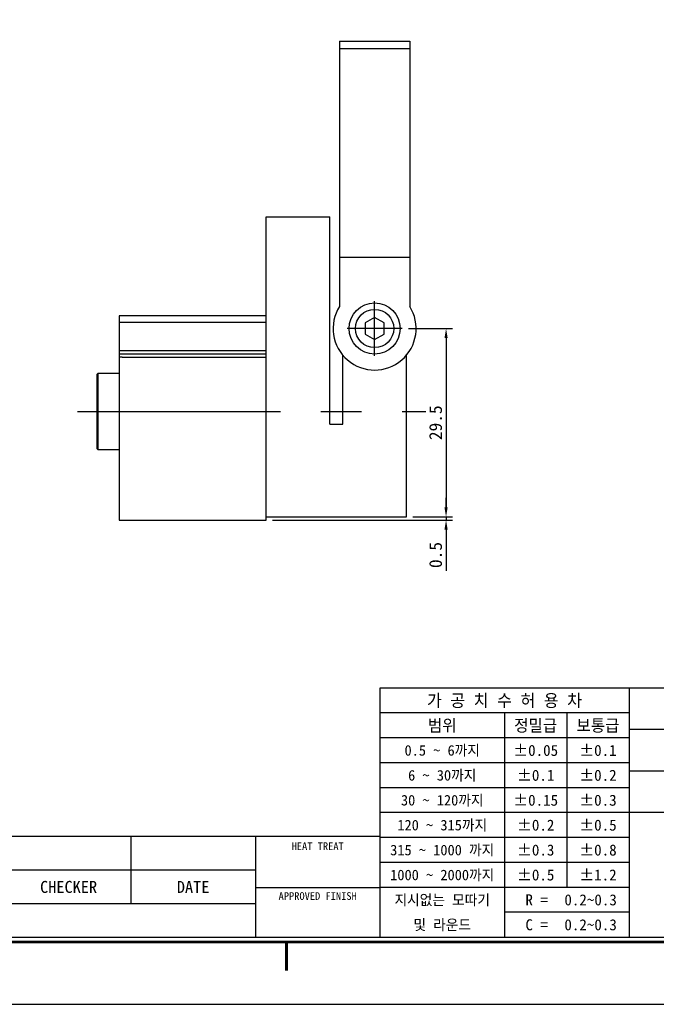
# Model space of a CAD drawing. Header units: millimetres. Extents: x 7261 to 7707, y -742 to -427.
# Tile 2 of 3: x 7445 to 7544, y -742 to -588. Entities that reach past the tile are written whole.
import ezdxf
from ezdxf.enums import TextEntityAlignment as Align

# ---------------------------------------------------------------- set-up
doc = ezdxf.new("R2010")
doc.units = ezdxf.units.MM
doc.header["$LTSCALE"] = 5
doc.linetypes.add('CENTER', pattern=[50.800000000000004, 31.75, -6.35, 6.35, -6.35])
doc.linetypes.add('CENTER2', pattern=[28.575000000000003, 19.05, -3.175, 3.175, -3.175])
for name, color, linetype in [('center', 1, 'CENTER'), ('가는실선', 1, 'Continuous'), ('외형선', 3, 'Continuous'), ('중심선', 1, 'CENTER2')]:
    doc.layers.add(name, color=color, linetype=linetype)
doc.styles.add('H', font='txt')
doc.dimstyles.new('1', dxfattribs={"dimtxt": 2, "dimasz": 1.5, "dimexe": 1, "dimexo": 1, "dimgap": 0.6, "dimtad": 1, "dimdec": 3, "dimdsep": 46, "dimtxsty": 'H', "dimcen": 2.5, "dimclrd": 1, "dimclre": 1, "dimclrt": 3, "dimazin": 2, "dimtfac": 1, "dimtdec": 3, "dimtmove": 0, "dimatfit": 3, "dimfxl": 1, "dimtzin": 0, "dimarcsym": 0})

# ---------------------------------------------------------------- blocks, each defined once
blk = doc.blocks.new('*D173')
at = {"layer": 'Defpoints', "color": 0}
for p in [(7505.270811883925, -665.4687800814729), (7483.270811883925, -665.9687800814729), (7511.455151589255, -665.9687800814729)]:
    blk.add_point(p, dxfattribs=at)
at = {"layer": '외형선', "color": 1, "lineweight": -2}
for p, q in [((7511.455151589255, -663.9687800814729), (7511.455151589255, -662.4687800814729)), ((7506.270811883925, -665.4687800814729), (7512.455151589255, -665.4687800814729)), ((7511.455151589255, -665.4687800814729), (7511.455151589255, -665.9687800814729)), ((7484.270811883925, -665.9687800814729), (7512.455151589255, -665.9687800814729)), ((7511.455151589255, -667.4687800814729), (7511.455151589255, -673.878500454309))]:
    blk.add_line(p, q, dxfattribs=at)
at = {"layer": '외형선', "color": 1}
for points in [[(7511.205151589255, -663.9687800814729), (7511.705151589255, -663.9687800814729), (7511.455151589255, -665.4687800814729)], [(7511.705151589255, -667.4687800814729), (7511.205151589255, -667.4687800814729), (7511.455151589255, -665.9687800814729)]]:
    blk.add_solid(points, dxfattribs=at)
at = {"layer": '외형선', "color": 3, "insert": (7509.829851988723, -671.423640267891), "char_height": 2, "attachment_point": 5, "rotation": 90, "style": 'H'}
blk.add_mtext('0.5', dxfattribs=at)
blk = doc.blocks.new('*D174')
at = {"layer": 'Defpoints', "color": 0}
for p in [(7504.570811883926, -635.9687800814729), (7505.270811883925, -665.4687800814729), (7511.455151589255, -665.4687800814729)]:
    blk.add_point(p, dxfattribs=at)
at = {"layer": '외형선', "color": 1, "lineweight": -2}
for p, q in [((7505.570811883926, -635.9687800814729), (7512.455151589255, -635.9687800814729)), ((7511.455151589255, -637.4687800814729), (7511.455151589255, -663.9687800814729)), ((7506.270811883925, -665.4687800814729), (7512.455151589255, -665.4687800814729))]:
    blk.add_line(p, q, dxfattribs=at)
at = {"layer": '외형선', "color": 1}
for points in [[(7511.705151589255, -637.4687800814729), (7511.205151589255, -637.4687800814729), (7511.455151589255, -635.9687800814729)], [(7511.205151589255, -663.9687800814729), (7511.705151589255, -663.9687800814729), (7511.455151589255, -665.4687800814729)]]:
    blk.add_solid(points, dxfattribs=at)
at = {"layer": '외형선', "color": 3, "insert": (7509.829851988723, -650.7187800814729), "char_height": 2, "attachment_point": 5, "rotation": 90, "style": 'H'}
blk.add_mtext('29.5', dxfattribs=at)
blk = doc.blocks.new('A4도각')
at = {"layer": '가는실선'}
for p, q in [((186, 33), (186, 7)), ((186, 30.39999999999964), (160, 30.39999999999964)), ((173, 30.39999999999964), (173, 7)), ((179.5, 30.39999999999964), (179.5, 12.19999999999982)), ((186, 27.80000000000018), (160, 27.80000000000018)), ((231, 28.66666666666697), (186, 28.66666666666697)), ((186, 25.19999999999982), (160, 25.19999999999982)), ((231, 24.33333333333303), (186, 24.33333333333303)), ((186, 22.60000000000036), (160, 22.60000000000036)), ((186, 20), (160, 20)), ((290, 20), (186, 20)), ((134, 17.5), (134, 10.5)), ((186, 17.39999999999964), (160, 17.39999999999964)), ((186, 14.80000000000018), (160, 14.80000000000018)), ((147, 14), (62, 14)), ((147, 12.19999999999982), (160, 12.19999999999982)), ((186, 12.19999999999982), (160, 12.19999999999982)), ((186, 9.600000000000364), (173, 9.600000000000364))]:
    blk.add_line(p, q, dxfattribs=at)
at = {"layer": '외형선'}
for p, q in [((290, 33), (160, 33)), ((160, 33), (160, 7)), ((160, 17.5), (62, 17.5)), ((147, 17.5), (147, 7)), ((147, 10.5), (62, 10.5))]:
    blk.add_line(p, q, dxfattribs=at)
at = {"layer": '외형선', "color": 0}
blk.add_lwpolyline([(297, 210), (0, 210), (0, 0), (297, 0)], close=True, dxfattribs=at)
at = {"layer": '외형선', "const_width": 0.25}
blk.add_lwpolyline([(290.5, 6.5), (290.5, 203.5), (10, 203.5), (10, 6.5)], close=True, dxfattribs=at)
at = {"layer": '외형선'}
blk.add_lwpolyline([(290, 7), (290, 203), (10.5, 203), (10.5, 7)], close=True, dxfattribs=at)
at = {"layer": '외형선', "const_width": 0.3}
blk.add_lwpolyline([(150.25, 6.5), (150.25, 3.5)], dxfattribs=at)
at = {"color": 3}
for s, height, p in [('가 공 치 수 허 용 차', 1.3, (173, 31.69999999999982)), ('범위', 1.25, (166.5, 29.10000000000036)), ('정밀급', 1.25, (176.25, 29.10000000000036)), ('보통급', 1.25, (182.75, 29.10000000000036)), ('0.5 ~ 6까지', 1.1, (166.5, 26.5)), ('%%P0.05', 1.15, (176.25, 26.5)), ('%%P0.1', 1.15, (182.75, 26.5)), ('6 ~ 30까지', 1.1, (166.5, 23.89999999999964)), ('%%P0.1', 1.15, (176.25, 23.89999999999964)), ('%%P0.2', 1.15, (182.75, 23.89999999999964)), ('30 ~ 120까지', 1.1, (166.5, 21.30000000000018)), ('%%P0.15', 1.15, (176.25, 21.30000000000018)), ('%%P0.3', 1.15, (182.75, 21.30000000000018)), ('120 ~ 315까지', 1.1, (166.5, 18.69999999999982)), ('%%P0.2', 1.15, (176.25, 18.69999999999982)), ('%%P0.5', 1.15, (182.75, 18.69999999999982)), ('HEAT TREAT', 0.8, (153.5, 16.5)), ('315 ~ 1000 까지', 1.1, (166.5, 16.10000000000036)), ('%%P0.3', 1.15, (176.25, 16.10000000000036)), ('%%P0.8', 1.15, (182.75, 16.10000000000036)), ('1000 ~ 2000까지', 1.1, (166.5, 13.5)), ('%%P0.5', 1.15, (176.25, 13.5)), ('%%P1.2', 1.15, (182.75, 13.5)), ('CHECKER', 1.25, (127.5, 12.25)), ('DATE', 1.25, (140.5, 12.25)), ('APPROVED FINISH', 0.8, (153.5, 11.30000000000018)), ('지시없는 모따기', 1.1, (166.5, 10.89999999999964)), ('R = ', 1.15, (176.75, 10.89999999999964)), ('및 라운드', 1.1, (166.5, 8.300000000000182)), ('C = ', 1.15, (176.75, 8.300000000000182))]:
    blk.add_text(s, height=height, dxfattribs=at).set_placement(p, align=Align.MIDDLE_CENTER)
for tag, height, p in [('REASONOFREVISIONS', 1.25, (88.5, 15.75)), ('REVISIONER', 1.25, (114.5, 15.75)), ('CHECKER', 1.25, (127.5, 15.75)), ('REVISIONDATE', 1.25, (140.5, 15.75)), ('HEATTREAT', 0.8, (153.5, 14)), ('SCALE', 1.5, (257.25, 10.25)), ('DATE', 1.5, (281.75, 10.25)), ('APRROVEDFINISH', 0.8, (153.5, 8.800000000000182))]:
    blk.add_attdef(tag, text='', height=height, dxfattribs=at).set_placement(p, align=Align.MIDDLE_CENTER)
for tag, p in [('필렛', (179.25, 10.89999999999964)), ('모따기', (179.25, 8.300000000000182))]:
    blk.add_attdef(tag, text='', height=1.15, dxfattribs=at).set_placement(p, align=Align.MIDDLE_LEFT)
at = {"layer": '외형선'}
for tag, height, p in [('APPROVED', 1.5, (219.75, 30.83333333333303)), ('도면타이틀', 5, (265.5, 26.5)), ('CHECKED', 1.5, (219.75, 26.5)), ('DRAWED', 1.5, (219.75, 22.16666666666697)), ('도면번호', 2.5, (270.25, 16.75)), ('도면SIZE', 2, (237.7612911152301, 11.44390227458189))]:
    blk.add_attdef(tag, text='', height=height, dxfattribs=at).set_placement(p, align=Align.MIDDLE_CENTER)

msp = doc.modelspace()

# ---------------------------------------------------------------- linework, layer by layer
at = {"layer": 'center', "ltscale": 0.2}
msp.add_line((7453.770811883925, -648.9687800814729), (7508.270811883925, -648.9687800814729), dxfattribs=at)
at = {"layer": '외형선'}
for p, q in [((7494.770811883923, -590.9687800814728), (7505.770811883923, -590.9687800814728)), ((7494.770811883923, -590.9687800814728), (7494.770811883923, -632.5046784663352)), ((7505.770811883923, -590.9687800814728), (7505.770811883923, -632.5046784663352)), ((7505.770811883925, -592.1687800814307), (7494.770811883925, -592.1687800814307)), ((7483.270811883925, -665.4687800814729), (7483.270811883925, -618.4687800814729)), ((7483.270811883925, -618.4687800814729), (7493.270811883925, -618.4687800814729)), ((7493.270811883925, -650.9687800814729), (7493.270811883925, -618.4687800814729)), ((7505.770811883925, -624.868780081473), (7494.770811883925, -624.868780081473)), ((7460.270811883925, -633.9687800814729), (7460.270811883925, -665.9687800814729)), ((7483.270811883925, -633.9687800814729), (7460.270811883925, -633.9687800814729)), ((7460.270811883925, -634.9687800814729), (7483.270811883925, -634.9687800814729)), ((7483.270811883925, -639.4687800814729), (7483.270811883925, -633.9687800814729)), ((7483.270811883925, -635.1758868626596), (7483.270811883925, -634.4687800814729)), ((7500.270811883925, -634.2367292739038), (7498.770811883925, -635.1027546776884)), ((7501.770811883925, -635.1027546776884), (7500.270811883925, -634.2367292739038)), ((7498.770811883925, -635.1027546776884), (7498.770811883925, -636.8348054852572)), ((7501.770811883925, -636.8348054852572), (7501.770811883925, -635.1027546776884)), ((7498.770811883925, -636.8348054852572), (7500.270811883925, -637.7008308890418)), ((7500.270811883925, -637.7008308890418), (7501.770811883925, -636.8348054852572)), ((7460.770811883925, -639.4687800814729), (7460.270811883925, -639.4687800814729)), ((7483.270811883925, -639.4687800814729), (7460.770811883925, -639.4687800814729)), ((7483.270811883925, -639.9687800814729), (7460.270811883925, -639.9687800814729)), ((7460.770811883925, -640.4687800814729), (7460.270811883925, -640.4687800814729)), ((7460.770811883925, -640.4687800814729), (7483.270811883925, -640.4687800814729)), ((7483.270811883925, -665.9687800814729), (7483.270811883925, -640.4687800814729)), ((7495.270811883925, -650.9687800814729), (7495.270811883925, -640.122092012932)), ((7505.270811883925, -665.4687800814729), (7505.270811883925, -640.122092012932)), ((7456.770811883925, -643.1687800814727), (7456.970811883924, -642.9687800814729)), ((7456.770811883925, -643.1687800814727), (7456.770811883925, -648.9687800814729)), ((7456.970811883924, -642.9687800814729), (7460.270811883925, -642.9687800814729)), ((7456.970811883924, -648.9687800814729), (7456.970811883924, -642.9687800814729)), ((7456.770811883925, -648.9687800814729), (7456.770811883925, -654.7687800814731)), ((7456.970811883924, -654.9687800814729), (7456.970811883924, -648.9687800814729)), ((7493.270811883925, -650.9687800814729), (7495.270811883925, -650.9687800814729)), ((7456.970811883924, -654.9687800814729), (7456.770811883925, -654.7687800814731)), ((7460.270811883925, -654.9687800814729), (7456.970811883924, -654.9687800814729)), ((7483.270811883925, -665.4687800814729), (7505.270811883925, -665.4687800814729)), ((7460.270811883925, -665.9687800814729), (7483.270811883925, -665.9687800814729))]:
    msp.add_line(p, q, dxfattribs=at)
for radius in [4.000000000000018, 3.000000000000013]:
    msp.add_circle((7500.270811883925, -635.9687800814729), radius, dxfattribs=at)
msp.add_arc((7500.270811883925, -635.9687800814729), 6.5, 147.7957724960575, 32.2042275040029, dxfattribs=at)
at = {"layer": '중심선'}
for p, q in [((7500.270811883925, -640.2687800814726), (7500.270811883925, -631.6687800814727)), ((7504.570811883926, -635.9687800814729), (7495.970811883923, -635.9687800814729))]:
    msp.add_line(p, q, dxfattribs=at)

# ---------------------------------------------------------------- block references
ref = msp.add_blockref('A4도각', (7261.104966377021, -741.7549268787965), dxfattribs=dict(xscale=1.5, yscale=1.5, zscale=1.5))
ref.add_attrib('필렛', '0.2~0.3', dxfattribs={"color": 3, "height": 1.725}).set_placement((7529.979966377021, -725.404926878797), align=Align.MIDDLE_LEFT)
ref.add_attrib('모따기', '0.2~0.3', dxfattribs={"color": 3, "height": 1.725}).set_placement((7529.979966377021, -729.3049268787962), align=Align.MIDDLE_LEFT)

# ---------------------------------------------------------------- dimensions: what is measured, and where the dimension line sits
at = {"layer": '외형선'}
for base, p1, p2, picture, middle in [((7511.455151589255, -665.4687800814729), (7504.570811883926, -635.9687800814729), (7505.270811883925, -665.4687800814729), '*D174', (7509.829851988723, -650.7187800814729)), ((7511.455151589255, -665.9687800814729), (7505.270811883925, -665.4687800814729), (7483.270811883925, -665.9687800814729), '*D173', (7509.829851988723, -671.423640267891))]:
    dim = msp.add_linear_dim(base=base, p1=p1, p2=p2, angle=90, dimstyle='1', dxfattribs=at)
    dim.commit()
    dim.dimension.update_dxf_attribs({"geometry": picture, "text_midpoint": middle})

doc.saveas('drawing.dxf')
